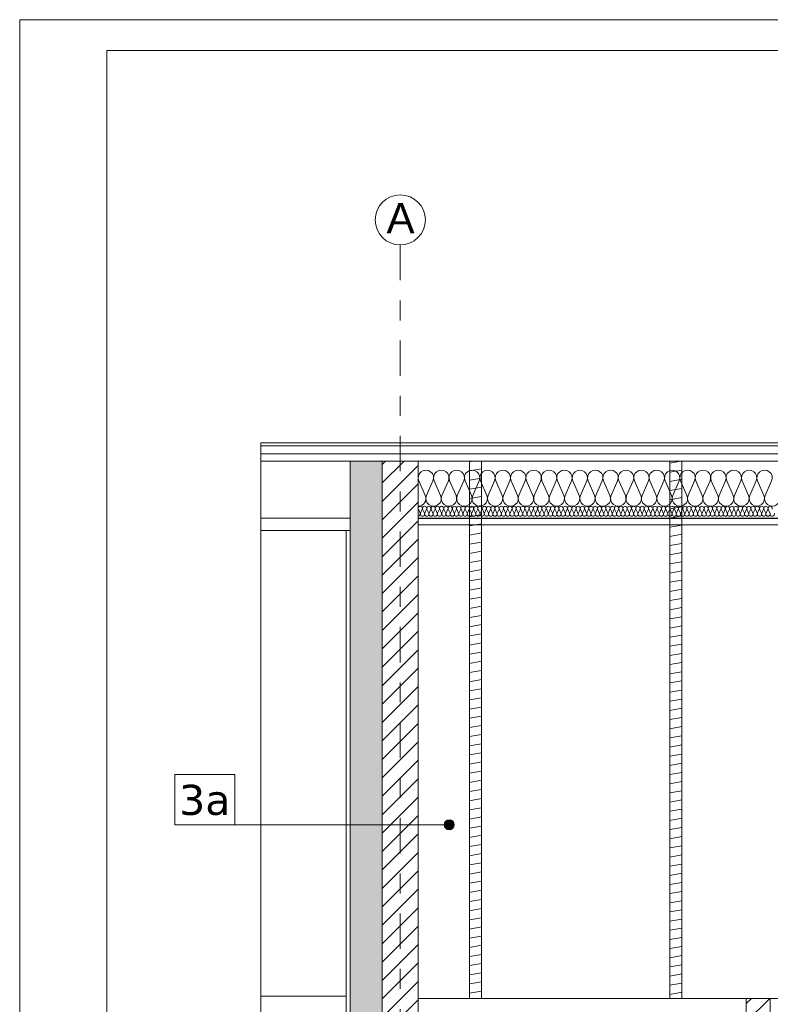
# Model space of a CAD drawing. Extents: x 5465377 to 5465550, y 5925276 to 5925338.
# Tile 166 of 182: x 5465452.43 to 5465456.18, y 5925333.21 to 5925338.12. Entities that reach past the tile are written whole.
import ezdxf

# ---------------------------------------------------------------- set-up
doc = ezdxf.new("R2010")
doc.units = 0
doc.header["$MEASUREMENT"] = 0
doc.linetypes.add('Kropki i Kreski', pattern=[0.335139, 0.176389, -0.088194, 0, -0.070556])
for name, color, linetype, lineweight in [('0_Nr_Pióra__141', 7, 'Continuous', 0), ('0_Nr_pióra__141_Nr_Pióra__141', 7, 'Continuous', 0), ('____rosliny_Nr_Pióra__141', 7, 'Continuous', 0), ('_ARCH_Sciany_Nr_Pióra__1', 7, 'Continuous', 13), ('_ARCH_Sciany_Nr_Pióra__141', 7, 'Continuous', 0), ('_ARCH_Sciany_Nr_Pióra__142', 7, 'Continuous', 18), ('EGBD03_Nr_Pióra__141', 7, 'Continuous', 0), ('tabelki_Nr_pióra__1_Nr_pióra__141_Nr_Pióra__141', 7, 'Continuous', 0), ('tabelki_Nr_pióra__7_Nr_Pióra__141', 7, 'Continuous', 0), ('tabelki_Nr_pióra__7_Nr_pióra__7_Nr_Pióra__7', 7, 'Continuous', 35)]:
    doc.layers.add(name, color=color, linetype=linetype, lineweight=lineweight)
doc.layers.add('EGBD03', color=7, linetype='Continuous')
doc.styles.add('GENERATED_STYLE_1', font='arial.ttf')
doc.styles.add('GENERATED_STYLE_6', font='verdana.ttf')
pattern_1 = [(45, (5464021.33072, 5925651.47357), (-0.045961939, 0.045961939), [])]
pattern_2 = [(10, (5464021.330723, 5925651.47357), (-0.0078141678, 0.0443163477), [])]

# ---------------------------------------------------------------- blocks, each defined once
blk = doc.blocks.new('Izolacja cieplna 12_62', base_point=(5465463.6347, 5925335.6906))
at = {"layer": '____rosliny_Nr_Pióra__141', "linetype": 'Continuous'}
for p, q in [((5465454.4543, 5925335.7442), (5465454.4223, 5925335.8169)), ((5465454.4927, 5925335.8169), (5465454.4607, 5925335.7442)), ((5465454.5311, 5925335.7442), (5465454.4991, 5925335.8169)), ((5465454.5695, 5925335.8169), (5465454.5375, 5925335.7442)), ((5465454.6079, 5925335.7442), (5465454.5759, 5925335.8169)), ((5465454.6463, 5925335.8169), (5465454.6143, 5925335.7442)), ((5465454.6847, 5925335.7442), (5465454.6527, 5925335.8169)), ((5465454.723, 5925335.8169), (5465454.6911, 5925335.7442)), ((5465454.7614, 5925335.7442), (5465454.7295, 5925335.8169)), ((5465454.7998, 5925335.8169), (5465454.7679, 5925335.7442)), ((5465454.8382, 5925335.7442), (5465454.8063, 5925335.8169)), ((5465454.8766, 5925335.8169), (5465454.8447, 5925335.7442)), ((5465454.915, 5925335.7442), (5465454.8831, 5925335.8169)), ((5465454.9534, 5925335.8169), (5465454.9215, 5925335.7442)), ((5465454.9918, 5925335.7442), (5465454.9599, 5925335.8169)), ((5465455.0302, 5925335.8169), (5465454.9983, 5925335.7442)), ((5465455.0686, 5925335.7442), (5465455.0367, 5925335.8169)), ((5465455.107, 5925335.8169), (5465455.0751, 5925335.7442)), ((5465455.1454, 5925335.7442), (5465455.1135, 5925335.8169)), ((5465455.1838, 5925335.8169), (5465455.1519, 5925335.7442)), ((5465455.2222, 5925335.7442), (5465455.1903, 5925335.8169)), ((5465455.2606, 5925335.8169), (5465455.2287, 5925335.7442)), ((5465455.299, 5925335.7442), (5465455.2671, 5925335.8169)), ((5465455.3374, 5925335.8169), (5465455.3055, 5925335.7442)), ((5465455.3758, 5925335.7442), (5465455.3439, 5925335.8169)), ((5465455.4142, 5925335.8169), (5465455.3823, 5925335.7442)), ((5465455.4526, 5925335.7442), (5465455.4207, 5925335.8169)), ((5465455.491, 5925335.8169), (5465455.4591, 5925335.7442)), ((5465455.5294, 5925335.7442), (5465455.4975, 5925335.8169)), ((5465455.5678, 5925335.8169), (5465455.5359, 5925335.7442)), ((5465455.6062, 5925335.7442), (5465455.5743, 5925335.8169)), ((5465455.6446, 5925335.8169), (5465455.6127, 5925335.7442)), ((5465455.683, 5925335.7442), (5465455.6511, 5925335.8169)), ((5465455.7214, 5925335.8169), (5465455.6895, 5925335.7442)), ((5465455.7598, 5925335.7442), (5465455.7279, 5925335.8169)), ((5465455.7982, 5925335.8169), (5465455.7663, 5925335.7442)), ((5465455.8366, 5925335.7442), (5465455.8047, 5925335.8169)), ((5465455.875, 5925335.8169), (5465455.8431, 5925335.7442)), ((5465455.9134, 5925335.7442), (5465455.8815, 5925335.8169)), ((5465455.9518, 5925335.8169), (5465455.9199, 5925335.7442)), ((5465455.9902, 5925335.7442), (5465455.9583, 5925335.8169)), ((5465456.0286, 5925335.8169), (5465455.9967, 5925335.7442)), ((5465456.067, 5925335.7442), (5465456.0351, 5925335.8169)), ((5465456.1054, 5925335.8169), (5465456.0734, 5925335.7442)), ((5465456.1438, 5925335.7442), (5465456.1118, 5925335.8169)), ((5465456.1822, 5925335.8169), (5465456.1502, 5925335.7442))]:
    blk.add_line(p, q, dxfattribs=at)
for centre, start_param, end_param in [((5465454.4575, 5925335.8323), 2.728799, 6.695979), ((5465454.5343, 5925335.8323), 2.728799, 6.695979), ((5465454.6111, 5925335.8323), 2.728799, 6.695979), ((5465454.6879, 5925335.8323), 2.728799, 6.695979), ((5465454.7647, 5925335.8323), 2.728799, 6.695979), ((5465454.8415, 5925335.8323), 2.728799, 6.695979), ((5465454.9183, 5925335.8323), 2.728799, 6.695979), ((5465454.9951, 5925335.8323), 2.728799, 6.695979), ((5465455.0719, 5925335.8323), 2.728799, 6.695979), ((5465455.1487, 5925335.8323), 2.728799, 6.695979), ((5465455.2255, 5925335.8323), 2.728799, 6.695979), ((5465455.3023, 5925335.8323), 2.728799, 6.695979), ((5465455.379, 5925335.8323), 2.728799, 6.695979), ((5465455.4558, 5925335.8323), 2.728799, 6.695979), ((5465455.5326, 5925335.8323), 2.728799, 6.695979), ((5465455.6094, 5925335.8323), 2.728799, 6.695979), ((5465455.6862, 5925335.8323), 2.728799, 6.695979), ((5465455.763, 5925335.8323), 2.728799, 6.695979), ((5465455.8398, 5925335.8323), 2.728799, 6.695979), ((5465455.9166, 5925335.8323), 2.728799, 6.695979), ((5465455.9934, 5925335.8323), 2.728799, 6.695979), ((5465456.0702, 5925335.8323), 2.728799, 6.695979), ((5465456.147, 5925335.8323), 2.728799, 6.695979), ((5465454.4191, 5925335.7288), 1.570796, 3.554385), ((5465454.4959, 5925335.7288), 5.870392, 9.837571), ((5465454.5727, 5925335.7288), 5.870392, 9.837571), ((5465454.6495, 5925335.7288), 5.870392, 9.837571), ((5465454.7263, 5925335.7288), 5.870392, 9.837571), ((5465454.8031, 5925335.7288), 5.870392, 9.837571), ((5465454.8799, 5925335.7288), 5.870392, 9.837571), ((5465454.9567, 5925335.7288), 5.870392, 9.837571), ((5465455.0335, 5925335.7288), 5.870392, 9.837571), ((5465455.1103, 5925335.7288), 5.870392, 9.837571), ((5465455.1871, 5925335.7288), 5.870392, 9.837571), ((5465455.2639, 5925335.7288), 5.870392, 9.837571), ((5465455.3407, 5925335.7288), 5.870392, 9.837571), ((5465455.4174, 5925335.7288), 5.870392, 9.837571), ((5465455.4942, 5925335.7288), 5.870392, 9.837571), ((5465455.571, 5925335.7288), 5.870392, 9.837571), ((5465455.6478, 5925335.7288), 5.870392, 9.837571), ((5465455.7246, 5925335.7288), 5.870392, 9.837571), ((5465455.8014, 5925335.7288), 5.870392, 9.837571), ((5465455.8782, 5925335.7288), 5.870392, 9.837571), ((5465455.955, 5925335.7288), 5.870392, 9.837571), ((5465456.0318, 5925335.7288), 5.870392, 9.837571), ((5465456.1086, 5925335.7288), 5.870392, 9.837571), ((5465456.1854, 5925335.7288), 5.870392, 9.837571)]:
    blk.add_ellipse(centre, major_axis=(-0.0384, 0), ratio=0.996966, start_param=start_param, end_param=end_param, dxfattribs=at)
blk = doc.blocks.new('Izolacja cieplna 12_76', base_point=(5465463.6347, 5925335.6406))
at = {"layer": '____rosliny_Nr_Pióra__141', "linetype": 'Continuous'}
for p, q in [((5465454.4288, 5925335.6555), (5465454.42, 5925335.6757)), ((5465454.4395, 5925335.6757), (5465454.4306, 5925335.6555)), ((5465454.4501, 5925335.6555), (5465454.4413, 5925335.6757)), ((5465454.4608, 5925335.6757), (5465454.4519, 5925335.6555)), ((5465454.4714, 5925335.6555), (5465454.4625, 5925335.6757)), ((5465454.482, 5925335.6757), (5465454.4732, 5925335.6555)), ((5465454.4927, 5925335.6555), (5465454.4838, 5925335.6757)), ((5465454.5033, 5925335.6757), (5465454.4945, 5925335.6555)), ((5465454.514, 5925335.6555), (5465454.5051, 5925335.6757)), ((5465454.5246, 5925335.6757), (5465454.5158, 5925335.6555)), ((5465454.5352, 5925335.6555), (5465454.5264, 5925335.6757)), ((5465454.5459, 5925335.6757), (5465454.537, 5925335.6555)), ((5465454.5565, 5925335.6555), (5465454.5477, 5925335.6757)), ((5465454.5672, 5925335.6757), (5465454.5583, 5925335.6555)), ((5465454.5778, 5925335.6555), (5465454.569, 5925335.6757)), ((5465454.5885, 5925335.6757), (5465454.5796, 5925335.6555)), ((5465454.5991, 5925335.6555), (5465454.5902, 5925335.6757)), ((5465454.6097, 5925335.6757), (5465454.6009, 5925335.6555)), ((5465454.6204, 5925335.6555), (5465454.6115, 5925335.6757)), ((5465454.631, 5925335.6757), (5465454.6222, 5925335.6555)), ((5465454.6417, 5925335.6555), (5465454.6328, 5925335.6757)), ((5465454.6523, 5925335.6757), (5465454.6435, 5925335.6555)), ((5465454.6629, 5925335.6555), (5465454.6541, 5925335.6757)), ((5465454.6736, 5925335.6757), (5465454.6647, 5925335.6555)), ((5465454.6842, 5925335.6555), (5465454.6754, 5925335.6757)), ((5465454.6949, 5925335.6757), (5465454.686, 5925335.6555)), ((5465454.7055, 5925335.6555), (5465454.6967, 5925335.6757)), ((5465454.7162, 5925335.6757), (5465454.7073, 5925335.6555)), ((5465454.7268, 5925335.6555), (5465454.7179, 5925335.6757)), ((5465454.7374, 5925335.6757), (5465454.7286, 5925335.6555)), ((5465454.7481, 5925335.6555), (5465454.7392, 5925335.6757)), ((5465454.7587, 5925335.6757), (5465454.7499, 5925335.6555)), ((5465454.7694, 5925335.6555), (5465454.7605, 5925335.6757)), ((5465454.78, 5925335.6757), (5465454.7712, 5925335.6555)), ((5465454.7906, 5925335.6555), (5465454.7818, 5925335.6757)), ((5465454.8013, 5925335.6757), (5465454.7924, 5925335.6555)), ((5465454.8119, 5925335.6555), (5465454.8031, 5925335.6757)), ((5465454.8226, 5925335.6757), (5465454.8137, 5925335.6555)), ((5465454.8332, 5925335.6555), (5465454.8244, 5925335.6757)), ((5465454.8439, 5925335.6757), (5465454.835, 5925335.6555)), ((5465454.8545, 5925335.6555), (5465454.8456, 5925335.6757)), ((5465454.8651, 5925335.6757), (5465454.8563, 5925335.6555)), ((5465454.8758, 5925335.6555), (5465454.8669, 5925335.6757)), ((5465454.8864, 5925335.6757), (5465454.8776, 5925335.6555)), ((5465454.8971, 5925335.6555), (5465454.8882, 5925335.6757)), ((5465454.9077, 5925335.6757), (5465454.8989, 5925335.6555)), ((5465454.9183, 5925335.6555), (5465454.9095, 5925335.6757)), ((5465454.929, 5925335.6757), (5465454.9201, 5925335.6555)), ((5465454.9396, 5925335.6555), (5465454.9308, 5925335.6757)), ((5465454.9503, 5925335.6757), (5465454.9414, 5925335.6555)), ((5465454.9609, 5925335.6555), (5465454.9521, 5925335.6757)), ((5465454.9716, 5925335.6757), (5465454.9627, 5925335.6555)), ((5465454.9822, 5925335.6555), (5465454.9733, 5925335.6757)), ((5465454.9928, 5925335.6757), (5465454.984, 5925335.6555)), ((5465455.0035, 5925335.6555), (5465454.9946, 5925335.6757)), ((5465455.0141, 5925335.6757), (5465455.0053, 5925335.6555)), ((5465455.0248, 5925335.6555), (5465455.0159, 5925335.6757)), ((5465455.0354, 5925335.6757), (5465455.0266, 5925335.6555)), ((5465455.046, 5925335.6555), (5465455.0372, 5925335.6757)), ((5465455.0567, 5925335.6757), (5465455.0478, 5925335.6555)), ((5465455.0673, 5925335.6555), (5465455.0585, 5925335.6757)), ((5465455.078, 5925335.6757), (5465455.0691, 5925335.6555)), ((5465455.0886, 5925335.6555), (5465455.0798, 5925335.6757)), ((5465455.0993, 5925335.6757), (5465455.0904, 5925335.6555)), ((5465455.1099, 5925335.6555), (5465455.101, 5925335.6757)), ((5465455.1205, 5925335.6757), (5465455.1117, 5925335.6555)), ((5465455.1312, 5925335.6555), (5465455.1223, 5925335.6757)), ((5465455.1418, 5925335.6757), (5465455.133, 5925335.6555)), ((5465455.1525, 5925335.6555), (5465455.1436, 5925335.6757)), ((5465455.1631, 5925335.6757), (5465455.1543, 5925335.6555)), ((5465455.1737, 5925335.6555), (5465455.1649, 5925335.6757)), ((5465455.1844, 5925335.6757), (5465455.1755, 5925335.6555)), ((5465455.195, 5925335.6555), (5465455.1862, 5925335.6757)), ((5465455.2057, 5925335.6757), (5465455.1968, 5925335.6555)), ((5465455.2163, 5925335.6555), (5465455.2075, 5925335.6757)), ((5465455.227, 5925335.6757), (5465455.2181, 5925335.6555)), ((5465455.2376, 5925335.6555), (5465455.2287, 5925335.6757)), ((5465455.2482, 5925335.6757), (5465455.2394, 5925335.6555)), ((5465455.2589, 5925335.6555), (5465455.25, 5925335.6757)), ((5465455.2695, 5925335.6757), (5465455.2607, 5925335.6555)), ((5465455.2802, 5925335.6555), (5465455.2713, 5925335.6757)), ((5465455.2908, 5925335.6757), (5465455.282, 5925335.6555)), ((5465455.3014, 5925335.6555), (5465455.2926, 5925335.6757)), ((5465455.3121, 5925335.6757), (5465455.3032, 5925335.6555)), ((5465455.3227, 5925335.6555), (5465455.3139, 5925335.6757)), ((5465455.3334, 5925335.6757), (5465455.3245, 5925335.6555)), ((5465455.344, 5925335.6555), (5465455.3352, 5925335.6757)), ((5465455.3547, 5925335.6757), (5465455.3458, 5925335.6555)), ((5465455.3653, 5925335.6555), (5465455.3564, 5925335.6757)), ((5465455.3759, 5925335.6757), (5465455.3671, 5925335.6555)), ((5465455.3866, 5925335.6555), (5465455.3777, 5925335.6757)), ((5465455.3972, 5925335.6757), (5465455.3884, 5925335.6555)), ((5465455.4079, 5925335.6555), (5465455.399, 5925335.6757)), ((5465455.4185, 5925335.6757), (5465455.4097, 5925335.6555)), ((5465455.4291, 5925335.6555), (5465455.4203, 5925335.6757)), ((5465455.4398, 5925335.6757), (5465455.4309, 5925335.6555)), ((5465455.4504, 5925335.6555), (5465455.4416, 5925335.6757)), ((5465455.4611, 5925335.6757), (5465455.4522, 5925335.6555)), ((5465455.4717, 5925335.6555), (5465455.4629, 5925335.6757)), ((5465455.4824, 5925335.6757), (5465455.4735, 5925335.6555)), ((5465455.493, 5925335.6555), (5465455.4841, 5925335.6757)), ((5465455.5036, 5925335.6757), (5465455.4948, 5925335.6555)), ((5465455.5143, 5925335.6555), (5465455.5054, 5925335.6757)), ((5465455.5249, 5925335.6757), (5465455.5161, 5925335.6555)), ((5465455.5356, 5925335.6555), (5465455.5267, 5925335.6757)), ((5465455.5462, 5925335.6757), (5465455.5374, 5925335.6555)), ((5465455.5568, 5925335.6555), (5465455.548, 5925335.6757)), ((5465455.5675, 5925335.6757), (5465455.5586, 5925335.6555)), ((5465455.5781, 5925335.6555), (5465455.5693, 5925335.6757)), ((5465455.5888, 5925335.6757), (5465455.5799, 5925335.6555)), ((5465455.5994, 5925335.6555), (5465455.5906, 5925335.6757)), ((5465455.6101, 5925335.6757), (5465455.6012, 5925335.6555)), ((5465455.6207, 5925335.6555), (5465455.6118, 5925335.6757)), ((5465455.6313, 5925335.6757), (5465455.6225, 5925335.6555)), ((5465455.642, 5925335.6555), (5465455.6331, 5925335.6757)), ((5465455.6526, 5925335.6757), (5465455.6438, 5925335.6555)), ((5465455.6633, 5925335.6555), (5465455.6544, 5925335.6757)), ((5465455.6739, 5925335.6757), (5465455.665, 5925335.6555)), ((5465455.6845, 5925335.6555), (5465455.6757, 5925335.6757)), ((5465455.6952, 5925335.6757), (5465455.6863, 5925335.6555)), ((5465455.7058, 5925335.6555), (5465455.697, 5925335.6757)), ((5465455.7165, 5925335.6757), (5465455.7076, 5925335.6555)), ((5465455.7271, 5925335.6555), (5465455.7183, 5925335.6757)), ((5465455.7378, 5925335.6757), (5465455.7289, 5925335.6555)), ((5465455.7484, 5925335.6555), (5465455.7395, 5925335.6757)), ((5465455.759, 5925335.6757), (5465455.7502, 5925335.6555)), ((5465455.7697, 5925335.6555), (5465455.7608, 5925335.6757)), ((5465455.7803, 5925335.6757), (5465455.7715, 5925335.6555)), ((5465455.791, 5925335.6555), (5465455.7821, 5925335.6757)), ((5465455.8016, 5925335.6757), (5465455.7927, 5925335.6555)), ((5465455.8122, 5925335.6555), (5465455.8034, 5925335.6757)), ((5465455.8229, 5925335.6757), (5465455.814, 5925335.6555)), ((5465455.8335, 5925335.6555), (5465455.8247, 5925335.6757)), ((5465455.8442, 5925335.6757), (5465455.8353, 5925335.6555)), ((5465455.8548, 5925335.6555), (5465455.846, 5925335.6757)), ((5465455.8655, 5925335.6757), (5465455.8566, 5925335.6555)), ((5465455.8761, 5925335.6555), (5465455.8672, 5925335.6757)), ((5465455.8867, 5925335.6757), (5465455.8779, 5925335.6555)), ((5465455.8974, 5925335.6555), (5465455.8885, 5925335.6757)), ((5465455.908, 5925335.6757), (5465455.8992, 5925335.6555)), ((5465455.9187, 5925335.6555), (5465455.9098, 5925335.6757)), ((5465455.9293, 5925335.6757), (5465455.9204, 5925335.6555)), ((5465455.9399, 5925335.6555), (5465455.9311, 5925335.6757)), ((5465455.9506, 5925335.6757), (5465455.9417, 5925335.6555)), ((5465455.9612, 5925335.6555), (5465455.9524, 5925335.6757)), ((5465455.9719, 5925335.6757), (5465455.963, 5925335.6555)), ((5465455.9825, 5925335.6555), (5465455.9737, 5925335.6757)), ((5465455.9932, 5925335.6757), (5465455.9843, 5925335.6555)), ((5465456.0038, 5925335.6555), (5465455.9949, 5925335.6757)), ((5465456.0144, 5925335.6757), (5465456.0056, 5925335.6555)), ((5465456.0251, 5925335.6555), (5465456.0162, 5925335.6757)), ((5465456.0357, 5925335.6757), (5465456.0269, 5925335.6555)), ((5465456.0464, 5925335.6555), (5465456.0375, 5925335.6757)), ((5465456.057, 5925335.6757), (5465456.0481, 5925335.6555)), ((5465456.0676, 5925335.6555), (5465456.0588, 5925335.6757)), ((5465456.0783, 5925335.6757), (5465456.0694, 5925335.6555)), ((5465456.0889, 5925335.6555), (5465456.0801, 5925335.6757)), ((5465456.0996, 5925335.6757), (5465456.0907, 5925335.6555)), ((5465456.1102, 5925335.6555), (5465456.1014, 5925335.6757)), ((5465456.1209, 5925335.6757), (5465456.112, 5925335.6555)), ((5465456.1315, 5925335.6555), (5465456.1226, 5925335.6757)), ((5465456.1421, 5925335.6757), (5465456.1333, 5925335.6555)), ((5465456.1528, 5925335.6555), (5465456.1439, 5925335.6757)), ((5465456.1634, 5925335.6757), (5465456.1546, 5925335.6555)), ((5465456.1741, 5925335.6555), (5465456.1652, 5925335.6757))]:
    blk.add_line(p, q, dxfattribs=at)
for centre, start_param, end_param in [((5465454.4297, 5925335.6799), 2.728799, 6.695979), ((5465454.451, 5925335.6799), 2.728799, 6.695979), ((5465454.4723, 5925335.6799), 2.728799, 6.695979), ((5465454.4936, 5925335.6799), 2.728799, 6.695979), ((5465454.5149, 5925335.6799), 2.728799, 6.695979), ((5465454.5361, 5925335.6799), 2.728799, 6.695979), ((5465454.5574, 5925335.6799), 2.728799, 6.695979), ((5465454.5787, 5925335.6799), 2.728799, 6.695979), ((5465454.6, 5925335.6799), 2.728799, 6.695979), ((5465454.6213, 5925335.6799), 2.728799, 6.695979), ((5465454.6426, 5925335.6799), 2.728799, 6.695979), ((5465454.6638, 5925335.6799), 2.728799, 6.695979), ((5465454.6851, 5925335.6799), 2.728799, 6.695979), ((5465454.7064, 5925335.6799), 2.728799, 6.695979), ((5465454.7277, 5925335.6799), 2.728799, 6.695979), ((5465454.749, 5925335.6799), 2.728799, 6.695979), ((5465454.7703, 5925335.6799), 2.728799, 6.695979), ((5465454.7915, 5925335.6799), 2.728799, 6.695979), ((5465454.8128, 5925335.6799), 2.728799, 6.695979), ((5465454.8341, 5925335.6799), 2.728799, 6.695979), ((5465454.8554, 5925335.6799), 2.728799, 6.695979), ((5465454.8767, 5925335.6799), 2.728799, 6.695979), ((5465454.898, 5925335.6799), 2.728799, 6.695979), ((5465454.9192, 5925335.6799), 2.728799, 6.695979), ((5465454.9405, 5925335.6799), 2.728799, 6.695979), ((5465454.9618, 5925335.6799), 2.728799, 6.695979), ((5465454.9831, 5925335.6799), 2.728799, 6.695979), ((5465455.0044, 5925335.6799), 2.728799, 6.695979), ((5465455.0257, 5925335.6799), 2.728799, 6.695979), ((5465455.0469, 5925335.6799), 2.728799, 6.695979), ((5465455.0682, 5925335.6799), 2.728799, 6.695979), ((5465455.0895, 5925335.6799), 2.728799, 6.695979), ((5465455.1108, 5925335.6799), 2.728799, 6.695979), ((5465455.1321, 5925335.6799), 2.728799, 6.695979), ((5465455.1534, 5925335.6799), 2.728799, 6.695979), ((5465455.1746, 5925335.6799), 2.728799, 6.695979), ((5465455.1959, 5925335.6799), 2.728799, 6.695979), ((5465455.2172, 5925335.6799), 2.728799, 6.695979), ((5465455.2385, 5925335.6799), 2.728799, 6.695979), ((5465455.2598, 5925335.6799), 2.728799, 6.695979), ((5465455.2811, 5925335.6799), 2.728799, 6.695979), ((5465455.3023, 5925335.6799), 2.728799, 6.695979), ((5465455.3236, 5925335.6799), 2.728799, 6.695979), ((5465455.3449, 5925335.6799), 2.728799, 6.695979), ((5465455.3662, 5925335.6799), 2.728799, 6.695979), ((5465455.3875, 5925335.6799), 2.728799, 6.695979), ((5465455.4088, 5925335.6799), 2.728799, 6.695979), ((5465455.43, 5925335.6799), 2.728799, 6.695979), ((5465455.4513, 5925335.6799), 2.728799, 6.695979), ((5465455.4726, 5925335.6799), 2.728799, 6.695979), ((5465455.4939, 5925335.6799), 2.728799, 6.695979), ((5465455.5152, 5925335.6799), 2.728799, 6.695979), ((5465455.5365, 5925335.6799), 2.728799, 6.695979), ((5465455.5577, 5925335.6799), 2.728799, 6.695979), ((5465455.579, 5925335.6799), 2.728799, 6.695979), ((5465455.6003, 5925335.6799), 2.728799, 6.695979), ((5465455.6216, 5925335.6799), 2.728799, 6.695979), ((5465455.6429, 5925335.6799), 2.728799, 6.695979), ((5465455.6642, 5925335.6799), 2.728799, 6.695979), ((5465455.6854, 5925335.6799), 2.728799, 6.695979), ((5465455.7067, 5925335.6799), 2.728799, 6.695979), ((5465455.728, 5925335.6799), 2.728799, 6.695979), ((5465455.7493, 5925335.6799), 2.728799, 6.695979), ((5465455.7706, 5925335.6799), 2.728799, 6.695979), ((5465455.7919, 5925335.6799), 2.728799, 6.695979), ((5465455.8131, 5925335.6799), 2.728799, 6.695979), ((5465455.8344, 5925335.6799), 2.728799, 6.695979), ((5465455.8557, 5925335.6799), 2.728799, 6.695979), ((5465455.877, 5925335.6799), 2.728799, 6.695979), ((5465455.8983, 5925335.6799), 2.728799, 6.695979), ((5465455.9196, 5925335.6799), 2.728799, 6.695979), ((5465455.9408, 5925335.6799), 2.728799, 6.695979), ((5465455.9621, 5925335.6799), 2.728799, 6.695979), ((5465455.9834, 5925335.6799), 2.728799, 6.695979), ((5465456.0047, 5925335.6799), 2.728799, 6.695979), ((5465456.026, 5925335.6799), 2.728799, 6.695979), ((5465456.0473, 5925335.6799), 2.728799, 6.695979), ((5465456.0685, 5925335.6799), 2.728799, 6.695979), ((5465456.0898, 5925335.6799), 2.728799, 6.695979), ((5465456.1111, 5925335.6799), 2.728799, 6.695979), ((5465456.1324, 5925335.6799), 2.728799, 6.695979), ((5465456.1537, 5925335.6799), 2.728799, 6.695979), ((5465456.175, 5925335.6799), 2.728799, 6.695979), ((5465454.4191, 5925335.6512), 1.570796, 3.554385), ((5465454.4404, 5925335.6512), 5.870392, 9.837571), ((5465454.4617, 5925335.6512), 5.870392, 9.837571), ((5465454.4829, 5925335.6512), 5.870392, 9.837571), ((5465454.5042, 5925335.6512), 5.870392, 9.837571), ((5465454.5255, 5925335.6512), 5.870392, 9.837571), ((5465454.5468, 5925335.6512), 5.870392, 9.837571), ((5465454.5681, 5925335.6512), 5.870392, 9.837571), ((5465454.5894, 5925335.6512), 5.870392, 9.837571), ((5465454.6106, 5925335.6512), 5.870392, 9.837571), ((5465454.6319, 5925335.6512), 5.870392, 9.837571), ((5465454.6532, 5925335.6512), 5.870392, 9.837571), ((5465454.6745, 5925335.6512), 5.870392, 9.837571), ((5465454.6958, 5925335.6512), 5.870392, 9.837571), ((5465454.7171, 5925335.6512), 5.870392, 9.837571), ((5465454.7383, 5925335.6512), 5.870392, 9.837571), ((5465454.7596, 5925335.6512), 5.870392, 9.837571), ((5465454.7809, 5925335.6512), 5.870392, 9.837571), ((5465454.8022, 5925335.6512), 5.870392, 9.837571), ((5465454.8235, 5925335.6512), 5.870392, 9.837571), ((5465454.8448, 5925335.6512), 5.870392, 9.837571), ((5465454.866, 5925335.6512), 5.870392, 9.837571), ((5465454.8873, 5925335.6512), 5.870392, 9.837571), ((5465454.9086, 5925335.6512), 5.870392, 9.837571), ((5465454.9299, 5925335.6512), 5.870392, 9.837571), ((5465454.9512, 5925335.6512), 5.870392, 9.837571), ((5465454.9725, 5925335.6512), 5.870392, 9.837571), ((5465454.9937, 5925335.6512), 5.870392, 9.837571), ((5465455.015, 5925335.6512), 5.870392, 9.837571), ((5465455.0363, 5925335.6512), 5.870392, 9.837571), ((5465455.0576, 5925335.6512), 5.870392, 9.837571), ((5465455.0789, 5925335.6512), 5.870392, 9.837571), ((5465455.1001, 5925335.6512), 5.870392, 9.837571), ((5465455.1214, 5925335.6512), 5.870392, 9.837571), ((5465455.1427, 5925335.6512), 5.870392, 9.837571), ((5465455.164, 5925335.6512), 5.870392, 9.837571), ((5465455.1853, 5925335.6512), 5.870392, 9.837571), ((5465455.2066, 5925335.6512), 5.870392, 9.837571), ((5465455.2278, 5925335.6512), 5.870392, 9.837571), ((5465455.2491, 5925335.6512), 5.870392, 9.837571), ((5465455.2704, 5925335.6512), 5.870392, 9.837571), ((5465455.2917, 5925335.6512), 5.870392, 9.837571), ((5465455.313, 5925335.6512), 5.870392, 9.837571), ((5465455.3343, 5925335.6512), 5.870392, 9.837571), ((5465455.3555, 5925335.6512), 5.870392, 9.837571), ((5465455.3768, 5925335.6512), 5.870392, 9.837571), ((5465455.3981, 5925335.6512), 5.870392, 9.837571), ((5465455.4194, 5925335.6512), 5.870392, 9.837571), ((5465455.4407, 5925335.6512), 5.870392, 9.837571), ((5465455.462, 5925335.6512), 5.870392, 9.837571), ((5465455.4832, 5925335.6512), 5.870392, 9.837571), ((5465455.5045, 5925335.6512), 5.870392, 9.837571), ((5465455.5258, 5925335.6512), 5.870392, 9.837571), ((5465455.5471, 5925335.6512), 5.870392, 9.837571), ((5465455.5684, 5925335.6512), 5.870392, 9.837571), ((5465455.5897, 5925335.6512), 5.870392, 9.837571), ((5465455.6109, 5925335.6512), 5.870392, 9.837571), ((5465455.6322, 5925335.6512), 5.870392, 9.837571), ((5465455.6535, 5925335.6512), 5.870392, 9.837571), ((5465455.6748, 5925335.6512), 5.870392, 9.837571), ((5465455.6961, 5925335.6512), 5.870392, 9.837571), ((5465455.7174, 5925335.6512), 5.870392, 9.837571), ((5465455.7386, 5925335.6512), 5.870392, 9.837571), ((5465455.7599, 5925335.6512), 5.870392, 9.837571), ((5465455.7812, 5925335.6512), 5.870392, 9.837571), ((5465455.8025, 5925335.6512), 5.870392, 9.837571), ((5465455.8238, 5925335.6512), 5.870392, 9.837571), ((5465455.8451, 5925335.6512), 5.870392, 9.837571), ((5465455.8663, 5925335.6512), 5.870392, 9.837571), ((5465455.8876, 5925335.6512), 5.870392, 9.837571), ((5465455.9089, 5925335.6512), 5.870392, 9.837571), ((5465455.9302, 5925335.6512), 5.870392, 9.837571), ((5465455.9515, 5925335.6512), 5.870392, 9.837571), ((5465455.9728, 5925335.6512), 5.870392, 9.837571), ((5465455.994, 5925335.6512), 5.870392, 9.837571), ((5465456.0153, 5925335.6512), 5.870392, 9.837571), ((5465456.0366, 5925335.6512), 5.870392, 9.837571), ((5465456.0579, 5925335.6512), 5.870392, 9.837571), ((5465456.0792, 5925335.6512), 5.870392, 9.837571), ((5465456.1005, 5925335.6512), 5.870392, 9.837571), ((5465456.1217, 5925335.6512), 5.870392, 9.837571), ((5465456.143, 5925335.6512), 5.870392, 9.837571), ((5465456.1643, 5925335.6512), 5.870392, 9.837571), ((5465456.1856, 5925335.6512), 5.870392, 9.837571)]:
    blk.add_ellipse(centre, major_axis=(-0.0106, 0), ratio=0.999274, start_param=start_param, end_param=end_param, dxfattribs=at)
blk = doc.blocks.new('Linia_263', base_point=(5465454.3297, 5925337.1188))
at = {"layer": 'EGBD03_Nr_Pióra__141', "linetype": 'Kropki i Kreski'}
blk.add_line((5465454.3297, 5925336.9938), (5465454.3297, 5925327.5713), dxfattribs=at)
at = {"layer": 'EGBD03_Nr_Pióra__141', "linetype": 'Continuous'}
blk.add_circle((5465454.3297, 5925337.1188), 0.125, dxfattribs=at)
blk = doc.blocks.new('Linia_8283', base_point=(5465453.2044, 5925334.1016))
at = {"layer": '0_Nr_pióra__141_Nr_Pióra__141', "linetype": 'Continuous'}
blk.add_hatch(color=256, dxfattribs=at).paths.add_polyline_path([(5465454.5991, 5925334.1016), (5465454.5972, 5925334.1112), (5465454.5918, 5925334.1193), (5465454.5837, 5925334.1247), (5465454.5741, 5925334.1266), (5465454.5646, 5925334.1247), (5465454.5565, 5925334.1193), (5465454.551, 5925334.1112), (5465454.5491, 5925334.1016), (5465454.551, 5925334.0921), (5465454.5565, 5925334.084), (5465454.5646, 5925334.0786), (5465454.5741, 5925334.0766), (5465454.5837, 5925334.0786), (5465454.5918, 5925334.084), (5465454.5972, 5925334.0921)], flags=0)
blk.add_line((5465453.2044, 5925334.1016), (5465454.5491, 5925334.1016), dxfattribs=at)
blk.add_circle((5465454.5741, 5925334.1016), 0.025, dxfattribs=at)

msp = doc.modelspace()

# ---------------------------------------------------------------- hatches: boundary and pattern name
at = {"layer": '_ARCH_Sciany_Nr_Pióra__141', "linetype": 'Continuous'}
h = msp.add_hatch(dxfattribs=at)
h.set_pattern_fill('Styropian2', color=256, style=0, pattern_type=2)
h.set_pattern_definition([(90, (5464021.330723, 5925651.47357), (-0.0519615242, 0), [0.03, -0.06]), (90, (5464021.30474, 5925651.51857), (-0.0519615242, 0), [0.03, -0.06]), (150, (5464021.330723, 5925651.50357), (0.0259807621, 0.045), [0.03, -0.06]), (150, (5464021.27876, 5925651.50357), (0.0259807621, 0.045), [0.03, -0.06]), (-150, (5464021.330723, 5925651.47357), (-0.0259807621, 0.045), [0.03, -0.06]), (-150, (5464021.27876, 5925651.47357), (-0.0259807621, 0.045), [0.03, -0.06])])
h.paths.add_polyline_path([(5465454.2397, 5925335.9151), (5465454.0797, 5925335.9151), (5465454.0797, 5925330.1764), (5465454.2397, 5925330.1764)], flags=0)
h = msp.add_hatch(dxfattribs=at)
h.set_pattern_fill('cegła_zwykła', color=256, style=0, pattern_type=2)
h.set_pattern_definition(pattern_1)
h.paths.add_polyline_path([(5465454.4191, 5925335.9151), (5465454.2397, 5925335.9151), (5465454.2397, 5925329.9567), (5465454.4198, 5925329.9564)], flags=0)
h = msp.add_hatch(dxfattribs=at)
h.set_pattern_fill('drewno', color=256, style=0, pattern_type=2)
h.set_pattern_definition(pattern_2)
h.paths.add_polyline_path([(5465454.7347, 5925335.9151), (5465454.6747, 5925335.9151), (5465454.6747, 5925333.2358), (5465454.7347, 5925333.2358)], flags=0)
h = msp.add_hatch(dxfattribs=at)
h.set_pattern_fill('drewno', color=256, style=0, pattern_type=2)
h.set_pattern_definition(pattern_2)
h.paths.add_polyline_path([(5465455.7347, 5925335.9151), (5465455.6747, 5925335.9151), (5465455.6747, 5925333.2358), (5465455.7347, 5925333.2358)], flags=0)
h = msp.add_hatch(dxfattribs=at)
h.set_pattern_fill('cegła_zwykła', color=256, style=0, pattern_type=2)
h.set_pattern_definition(pattern_1)
h.paths.add_polyline_path([(5465456.1757, 5925333.2358), (5465456.0557, 5925333.2358), (5465456.0557, 5925330.1764), (5465456.1757, 5925330.1764)], flags=0)

# ---------------------------------------------------------------- linework, layer by layer
at = {"layer": '0_Nr_Pióra__141', "linetype": 'Continuous'}
for p, q in [((5465453.6347, 5925335.5698), (5465453.6347, 5925336.007)), ((5465453.6347, 5925336.007), (5465463.6347, 5925336.007)), ((5465453.6347, 5925335.9922), (5465463.6347, 5925335.9922)), ((5465453.6347, 5925335.9526), (5465463.6347, 5925335.9526)), ((5465453.6347, 5925335.9151), (5465454.4191, 5925335.9151)), ((5465453.6347, 5925335.9151), (5465463.6347, 5925335.9151)), ((5465454.4191, 5925335.9151), (5465463.6347, 5925335.9151)), ((5465453.6347, 5925335.6314), (5465454.0797, 5925335.6314)), ((5465454.4191, 5925335.6314), (5465463.6347, 5925335.6314)), ((5465454.4191, 5925335.6287), (5465463.6347, 5925335.6287)), ((5465454.4191, 5925335.5979), (5465463.6347, 5925335.5979)), ((5465453.6347, 5925332.9764), (5465453.6347, 5925335.5698)), ((5465453.6347, 5925335.5698), (5465454.0797, 5925335.5698))]:
    msp.add_line(p, q, dxfattribs=at)
at = {"layer": '0_Nr_Pióra__141', "linetype": 'Continuous', "flags": 128}
for points in [[(5465452.4309, 5925338.1174), (5465472.9091, 5925338.1174), (5465472.9091, 5925323.7163), (5465452.4309, 5925323.7163)], [(5465452.8661, 5925337.9642), (5465472.7554, 5925337.9642), (5465472.7554, 5925323.8888), (5465452.8661, 5925323.8888)]]:
    msp.add_lwpolyline(points, close=True, dxfattribs=at)
at = {"layer": '_ARCH_Sciany_Nr_Pióra__1', "linetype": 'Continuous', "flags": 128}
for points in [[(5465454.7347, 5925335.9151), (5465454.6747, 5925335.9151), (5465454.6747, 5925333.2358), (5465454.7347, 5925333.2358)], [(5465455.7347, 5925335.9151), (5465455.6747, 5925335.9151), (5465455.6747, 5925333.2358), (5465455.7347, 5925333.2358)]]:
    msp.add_lwpolyline(points, close=True, dxfattribs=at)
at = {"layer": '_ARCH_Sciany_Nr_Pióra__141', "linetype": 'Continuous'}
for p, q in [((5465454.0797, 5925330.1764), (5465454.0797, 5925335.9151)), ((5465454.0597, 5925335.5698), (5465454.0797, 5925335.5698)), ((5465454.0597, 5925330.1764), (5465454.0597, 5925335.5698)), ((5465454.0797, 5925330.1764), (5465454.0797, 5925335.5698)), ((5465454.2397, 5925330.1764), (5465454.2397, 5925335.5698)), ((5465454.2397, 5925330.1764), (5465454.2397, 5925335.5698)), ((5465454.4191, 5925335.5698), (5465454.4197, 5925335.5698)), ((5465454.4197, 5925330.1764), (5465454.4197, 5925335.5698)), ((5465454.4197, 5925330.1764), (5465454.4197, 5925335.5698)), ((5465453.6347, 5925333.2466), (5465454.0597, 5925333.2466)), ((5465453.6347, 5925333.2466), (5465453.6347, 5925330.0264)), ((5465461.6497, 5925333.2358), (5465454.4197, 5925333.2358))]:
    msp.add_line(p, q, dxfattribs=at)
at = {"layer": '_ARCH_Sciany_Nr_Pióra__142', "linetype": 'Continuous', "flags": 128}
for points in [[(5465454.4191, 5925335.9151), (5465454.2397, 5925335.9151), (5465454.2397, 5925329.9567), (5465454.4198, 5925329.9564)], [(5465456.1757, 5925333.2358), (5465456.0557, 5925333.2358), (5465456.0557, 5925330.1764), (5465456.1757, 5925330.1764)]]:
    msp.add_lwpolyline(points, close=True, dxfattribs=at)
at = {"layer": 'tabelki_Nr_pióra__1_Nr_pióra__141_Nr_Pióra__141', "linetype": 'Continuous', "flags": 128}
msp.add_lwpolyline([(5465453.2044, 5925334.3529), (5465453.5044, 5925334.3529), (5465453.5044, 5925334.1016), (5465453.2044, 5925334.1016)], close=True, dxfattribs=at)

# ---------------------------------------------------------------- block references
at = {"layer": '0_Nr_Pióra__141', "linetype": 'Continuous'}
msp.add_blockref('Linia_8283', (5465453.2044, 5925334.1016), dxfattribs=at)
at = {"layer": '____rosliny_Nr_Pióra__141', "linetype": 'Continuous'}
for name, p in [('Izolacja cieplna 12_62', (5465463.6347, 5925335.6906)), ('Izolacja cieplna 12_76', (5465463.6347, 5925335.6406))]:
    msp.add_blockref(name, p, dxfattribs=at)
at = {"layer": 'EGBD03', "linetype": 'Kropki i Kreski'}
msp.add_blockref('Linia_263', (5465454.3297, 5925337.1188), dxfattribs=at)

# ---------------------------------------------------------------- texts
at = {"layer": 'tabelki_Nr_pióra__7_Nr_Pióra__141', "linetype": 'Continuous', "insert": (5465454.2612, 5925337.0524), "char_height": 0.15, "attachment_point": 7, "style": 'GENERATED_STYLE_1'}
msp.add_mtext('{A}', dxfattribs=at)
at = {"layer": 'tabelki_Nr_pióra__7_Nr_pióra__7_Nr_Pióra__7', "linetype": 'Continuous', "insert": (5465453.3544, 5925334.148), "char_height": 0.15, "attachment_point": 8, "style": 'GENERATED_STYLE_6'}
msp.add_mtext('{3a           }', dxfattribs=at)

doc.saveas('drawing.dxf')
